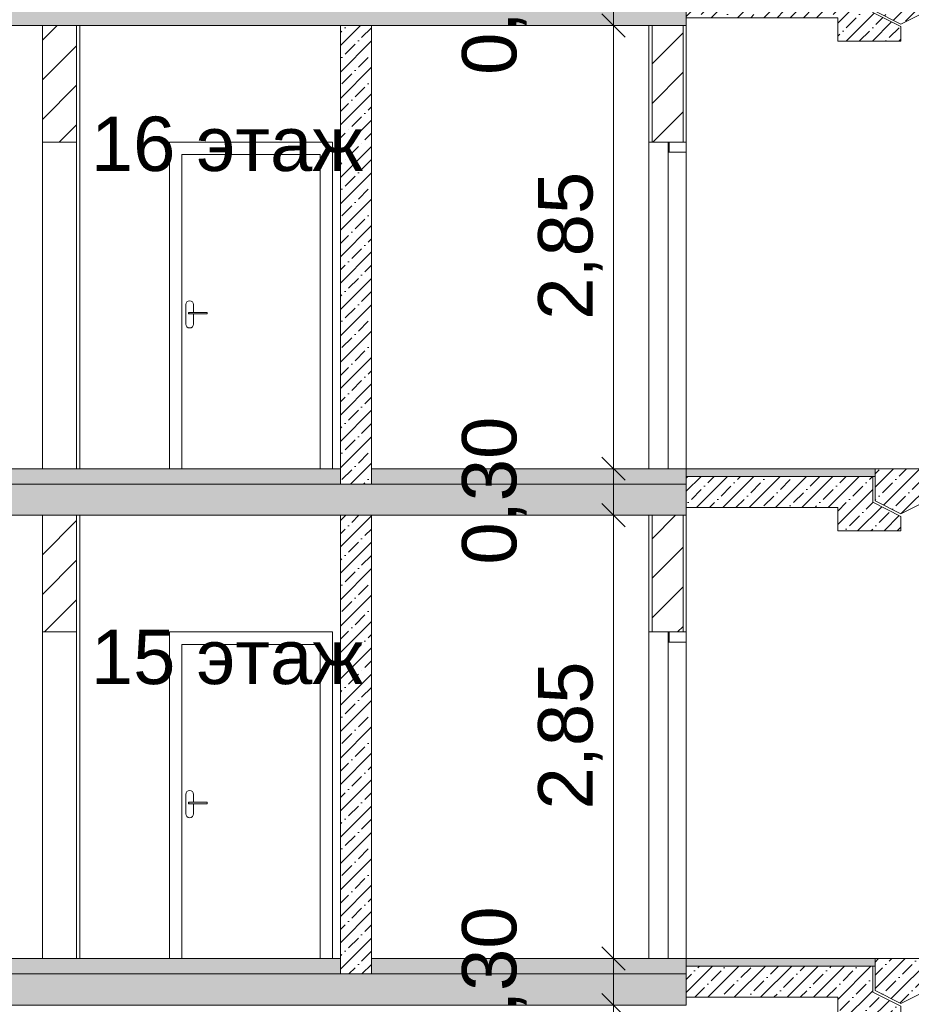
# Model space of a CAD drawing. Header units: millimetres. Extents: x -7244646 to -5701154, y 5723682 to 6071635.
# Tile 188 of 256: x -6395885 to -6390149, y 5787664 to 5793997. Entities that reach past the tile are written whole.
import ezdxf

# ---------------------------------------------------------------- set-up
doc = ezdxf.new("R2010")
doc.units = ezdxf.units.MM
doc.header["$MEASUREMENT"] = 0
doc.set_wipeout_variables(frame=1)
doc.linetypes.add('Wipeout_Contour', pattern=[1000, 0, -1000])
for name, color, linetype, lineweight in [('0_Ном._пера__1', 7, 'Continuous', 0), ('0_Ном._пера__120', 7, 'Continuous', 0), ('0_Ном._пера__141', 7, 'Continuous', 5), ('0_Ном._пера__18', 9, 'Continuous', 5), ('0_Ном._пера__21', 7, 'Continuous', 5), ('АР-вертикальная связь - Лестница.АР_Ном._пера__1', 7, 'Continuous', 0), ('АР-Чертеж-Размеры.АР_Ном._пера__1', 7, 'Continuous', 0), ('АР-Чертеж-Размеры.АР_Ном._пера__120', 7, 'Continuous', 0), ('АР-Чертеж-Размеры.АР_Ном._пера__141', 7, 'Continuous', 5)]:
    doc.layers.add(name, color=color, linetype=linetype, lineweight=lineweight)
doc.layers.add('АР-Чертеж-Размеры.АР', color=7, linetype='Continuous')
doc.styles.add('РЎР“Р•РќР•Р\xa0Р\x98Р\xa0_РЎРўР\x98Р›Р¬_2', font='arial.ttf')
doc.dimstyles.new('СГЕНЕРИР_СТИЛЬ__1', dxfattribs={"dimtxt": 500, "dimasz": 237.5, "dimexe": 0.18, "dimexo": 43263.067461, "dimgap": 0, "dimtad": 1, "dimlfac": 0.001, "dimzin": 0, "dimdsep": 46, "dimtxsty": 'РЎР“Р•РќР•Р\xa0Р\x98Р\xa0_РЎРўР\x98Р›Р¬_2', "dimblk": 'ARROWHEAD_6', "dimblk1": 'ARROWHEAD_6', "dimblk2": 'ARROWHEAD_6', "dimcen": 0.09, "dimclrd": 7, "dimclre": 7, "dimclrt": 7, "dimadec": 0, "dimazin": 0, "dimtfac": 1, "dimtdec": 4, "dimtmove": 2, "dimatfit": 3, "dimfxl": 1, "dimtolj": 1, "dimtzin": 0, "dimarcsym": 0})
doc.dimstyles.new('СГЕНЕРИР_СТИЛЬ__8', dxfattribs={"dimtxt": 350, "dimasz": 142.5, "dimexe": 0.18, "dimexo": 0.0625, "dimgap": 0, "dimtad": 1, "dimlfac": 0.001, "dimzin": 0, "dimdsep": 46, "dimtxsty": 'РЎР“Р•РќР•Р\xa0Р\x98Р\xa0_РЎРўР\x98Р›Р¬_2', "dimblk": 'ARROWHEAD_6', "dimblk1": 'ARROWHEAD_6', "dimblk2": 'ARROWHEAD_6', "dimcen": 0.09, "dimse1": 1, "dimse2": 1, "dimclrd": 7, "dimclre": 7, "dimclrt": 7, "dimadec": 0, "dimazin": 0, "dimtfac": 1, "dimtdec": 4, "dimtmove": 0, "dimatfit": 3, "dimfxl": 1, "dimtolj": 1, "dimtzin": 0, "dimarcsym": 0})
pattern_1 = [(45, (-7387333.12, 5739809.18), (-84.852814, 84.852814), []), (45, (-7387375.54, 5739851.61), (-84.852814, 84.852814), [90, -30, 0, -30])]
pattern_2 = [(45, (-7387333.12, 5739809.18), (-127.279217, 127.279217), [])]

# ---------------------------------------------------------------- blocks, each defined once
blk = doc.blocks.new('*D52', base_point=(-7387333.1, 5739809.2))
at = {"layer": 'АР-Чертеж-Размеры.АР_Ном._пера__1', "color": 7, "linetype": 'Continuous', "lineweight": 0, "transparency": 16777216}
for p, q in [((-6411439.3, 5858499.2), (-6411439.3, 5858686.7)), ((-6411314.3, 5858374.2), (-6411564.3, 5858624.2)), ((-6388218.7, 5858499.2), (-6411673.7, 5858499.2)), ((-6411439.3, 5738589.2), (-6411439.3, 5858499.2)), ((-6411564.3, 5738714.2), (-6411314.3, 5738464.2)), ((-6411204.9, 5738589.2), (-6411673.7, 5738589.2)), ((-6411439.3, 5738401.7), (-6411439.3, 5738589.2))]:
    blk.add_line(p, q, dxfattribs=at)
at = {"layer": 'АР-Чертеж-Размеры.АР_Ном._пера__1', "color": 7, "lineweight": 0, "transparency": 16777216, "insert": (-6411889.3, 5853972.3), "char_height": 500, "attachment_point": 7, "rotation": 90, "style": 'РЎР“Р•РќР•Р\xa0Р\x98Р\xa0_РЎРўР\x98Р›Р¬_2'}
blk.add_mtext('\\A1;{\\pql;\\fArial|b0|i0|c204|p0;\\W1.000000;119,91}', dxfattribs=at)
blk = doc.blocks.new('ARROWHEAD_6')
at = {"color": 0, "linetype": 'Continuous', "lineweight": 0}
for p, q in [((-0.5, -0.5), (0.5, 0.5)), ((0, 0), (-1, 0))]:
    blk.add_line(p, q, dxfattribs=at)
blk = doc.blocks.new('*D633', base_point=(-7387333.1, 5739809.2))
at = {"layer": 'АР-Чертеж-Размеры.АР_Ном._пера__1', "color": 7, "linetype": 'Continuous', "lineweight": 0, "transparency": 16777216}
for p, q in [((-6391924, 5787659.2), (-6392205.2, 5787659.2)), ((-6392064.6, 5784809.2), (-6392064.6, 5787659.2)), ((-6391924, 5784809.2), (-6392205.2, 5784809.2))]:
    blk.add_line(p, q, dxfattribs=at)
at = {"layer": 'АР-Чертеж-Размеры.АР_Ном._пера__141', "color": 7, "linetype": 'Continuous', "lineweight": 5, "transparency": 16777216}
for p, q in [((-6392139.6, 5787734.2), (-6391989.6, 5787584.2)), ((-6392139.6, 5784884.2), (-6391989.6, 5784734.2))]:
    blk.add_line(p, q, dxfattribs=at)
at = {"layer": 'АР-Чертеж-Размеры.АР_Ном._пера__120', "color": 7, "lineweight": 0, "transparency": 16777216, "char_height": 350, "attachment_point": 7, "rotation": 90, "style": 'РЎР“Р•РќР•Р\xa0Р\x98Р\xa0_РЎРўР\x98Р›Р¬_2'}
for s, insert in [('\\A1;{\\pql;\\fArial|b0|i0|c204|p0;\\W1.000000;0,30}', (-6392624.6, 5787342.1)), ('\\A1;{\\pql;\\fArial|b0|i0|c204|p0;\\W1.000000;2,85}', (-6392134.6, 5785767.1))]:
    blk.add_mtext(s, dxfattribs=dict(at, insert=insert))
blk = doc.blocks.new('*D634', base_point=(-7387333.1, 5739809.2))
at = {"layer": 'АР-Чертеж-Размеры.АР_Ном._пера__1', "color": 7, "linetype": 'Continuous', "lineweight": 0, "transparency": 16777216}
for p, q in [((-6391924, 5787959.2), (-6392205.2, 5787959.2)), ((-6392064.6, 5787659.2), (-6392064.6, 5787959.2)), ((-6391924, 5787659.2), (-6392205.2, 5787659.2))]:
    blk.add_line(p, q, dxfattribs=at)
at = {"layer": 'АР-Чертеж-Размеры.АР_Ном._пера__141', "color": 7, "linetype": 'Continuous', "lineweight": 5, "transparency": 16777216}
for p, q in [((-6392139.6, 5788034.2), (-6391989.6, 5787884.2)), ((-6392139.6, 5787734.2), (-6391989.6, 5787584.2))]:
    blk.add_line(p, q, dxfattribs=at)
blk = doc.blocks.new('*D635', base_point=(-7387333.1, 5739809.2))
at = {"layer": 'АР-Чертеж-Размеры.АР_Ном._пера__1', "color": 7, "linetype": 'Continuous', "lineweight": 0, "transparency": 16777216}
for p, q in [((-6391924, 5790809.2), (-6392205.2, 5790809.2)), ((-6392064.6, 5787959.2), (-6392064.6, 5790809.2)), ((-6391924, 5787959.2), (-6392205.2, 5787959.2))]:
    blk.add_line(p, q, dxfattribs=at)
at = {"layer": 'АР-Чертеж-Размеры.АР_Ном._пера__141', "color": 7, "linetype": 'Continuous', "lineweight": 5, "transparency": 16777216}
for p, q in [((-6392139.6, 5790884.2), (-6391989.6, 5790734.2)), ((-6392139.6, 5788034.2), (-6391989.6, 5787884.2))]:
    blk.add_line(p, q, dxfattribs=at)
at = {"layer": 'АР-Чертеж-Размеры.АР_Ном._пера__120', "color": 7, "lineweight": 0, "transparency": 16777216, "char_height": 350, "attachment_point": 7, "rotation": 90, "style": 'РЎР“Р•РќР•Р\xa0Р\x98Р\xa0_РЎРўР\x98Р›Р¬_2'}
for s, insert in [('\\A1;{\\pql;\\fArial|b0|i0|c204|p0;\\W1.000000;0,30}', (-6392624.6, 5790492.1)), ('\\A1;{\\pql;\\fArial|b0|i0|c204|p0;\\W1.000000;2,85}', (-6392134.6, 5788917.1))]:
    blk.add_mtext(s, dxfattribs=dict(at, insert=insert))
blk = doc.blocks.new('*D636', base_point=(-7387333.1, 5739809.2))
at = {"layer": 'АР-Чертеж-Размеры.АР_Ном._пера__1', "color": 7, "linetype": 'Continuous', "lineweight": 0, "transparency": 16777216}
for p, q in [((-6391924, 5791109.2), (-6392205.2, 5791109.2)), ((-6392064.6, 5790809.2), (-6392064.6, 5791109.2)), ((-6391924, 5790809.2), (-6392205.2, 5790809.2))]:
    blk.add_line(p, q, dxfattribs=at)
at = {"layer": 'АР-Чертеж-Размеры.АР_Ном._пера__141', "color": 7, "linetype": 'Continuous', "lineweight": 5, "transparency": 16777216}
for p, q in [((-6392139.6, 5791184.2), (-6391989.6, 5791034.2)), ((-6392139.6, 5790884.2), (-6391989.6, 5790734.2))]:
    blk.add_line(p, q, dxfattribs=at)
blk = doc.blocks.new('*D637', base_point=(-7387333.1, 5739809.2))
at = {"layer": 'АР-Чертеж-Размеры.АР_Ном._пера__1', "color": 7, "linetype": 'Continuous', "lineweight": 0, "transparency": 16777216}
for p, q in [((-6391924, 5793959.2), (-6392205.2, 5793959.2)), ((-6392064.6, 5791109.2), (-6392064.6, 5793959.2)), ((-6391924, 5791109.2), (-6392205.2, 5791109.2))]:
    blk.add_line(p, q, dxfattribs=at)
at = {"layer": 'АР-Чертеж-Размеры.АР_Ном._пера__141', "color": 7, "linetype": 'Continuous', "lineweight": 5, "transparency": 16777216}
for p, q in [((-6392139.6, 5794034.2), (-6391989.6, 5793884.2)), ((-6392139.6, 5791184.2), (-6391989.6, 5791034.2))]:
    blk.add_line(p, q, dxfattribs=at)
at = {"layer": 'АР-Чертеж-Размеры.АР_Ном._пера__120', "color": 7, "lineweight": 0, "transparency": 16777216, "char_height": 350, "attachment_point": 7, "rotation": 90, "style": 'РЎР“Р•РќР•Р\xa0Р\x98Р\xa0_РЎРўР\x98Р›Р¬_2'}
for s, insert in [('\\A1;{\\pql;\\fArial|b0|i0|c204|p0;\\W1.000000;0,30}', (-6392624.6, 5793642.1)), ('\\A1;{\\pql;\\fArial|b0|i0|c204|p0;\\W1.000000;2,85}', (-6392134.6, 5792067.1))]:
    blk.add_mtext(s, dxfattribs=dict(at, insert=insert))
blk = doc.blocks.new('*D638', base_point=(-7387333.1, 5739809.2))
at = {"layer": 'АР-Чертеж-Размеры.АР_Ном._пера__1', "color": 7, "linetype": 'Continuous', "lineweight": 0, "transparency": 16777216}
for p, q in [((-6391924, 5794259.2), (-6392205.2, 5794259.2)), ((-6392064.6, 5793959.2), (-6392064.6, 5794259.2)), ((-6391924, 5793959.2), (-6392205.2, 5793959.2))]:
    blk.add_line(p, q, dxfattribs=at)
at = {"layer": 'АР-Чертеж-Размеры.АР_Ном._пера__141', "color": 7, "linetype": 'Continuous', "lineweight": 5, "transparency": 16777216}
for p, q in [((-6392139.6, 5794334.2), (-6391989.6, 5794184.2)), ((-6392139.6, 5794034.2), (-6391989.6, 5793884.2))]:
    blk.add_line(p, q, dxfattribs=at)

msp = doc.modelspace()

# ---------------------------------------------------------------- hatches: boundary and pattern name
at = {"layer": '0_Ном._пера__1', "linetype": 'Continuous', "lineweight": 0}
h = msp.add_hatch(dxfattribs=at)
h.set_pattern_fill('ЖЕЛЕЗОБЕТОН__PROJECT__0003', style=0, pattern_type=2)
h.set_pattern_definition(pattern_1)
h.paths.add_polyline_path([(-6391597.134, 5793959.18), (-6391597.134, 5794159.18), (-6401810.577, 5794159.18), (-6401810.577, 5793959.18)])
h = msp.add_hatch(dxfattribs=at)
h.set_pattern_fill('БЛОКИ_БЕТОННЫЕ_ЭФФЕКТИВН_7A', style=0, pattern_type=2)
h.set_pattern_definition(pattern_2)
h.paths.add_polyline_path([(-6395739.217, 5793959.18), (-6395739.217, 5793209.18), (-6395519.213, 5793209.18), (-6395519.213, 5793959.18)])
h = msp.add_hatch(dxfattribs=at)
h.set_pattern_fill('ЖЕЛЕЗОБЕТОН__PROJECT__0003', style=0, pattern_type=2)
h.set_pattern_definition(pattern_1)
h.paths.add_polyline_path([(-6393621.764, 5793959.18), (-6393821.764, 5793959.18), (-6393821.764, 5791009.18), (-6393621.764, 5791009.18)])
h = msp.add_hatch(dxfattribs=at)
h.set_pattern_fill('БЛОКИ_БЕТОННЫЕ_ЭФФЕКТИВН_7A', style=0, pattern_type=2)
h.set_pattern_definition(pattern_2)
h.paths.add_polyline_path([(-6391817.134, 5793209.18), (-6391617.134, 5793209.18), (-6391617.134, 5793959.18), (-6391817.134, 5793959.18)])
at = {"layer": '0_Ном._пера__1', "linetype": 'Continuous', "lineweight": 0, "true_color": 0x000000}
for points in [[(-6393821.764, 5791109.18), (-6396938.666, 5791109.18), (-6396938.666, 5791009.18), (-6393821.764, 5791009.18)], [(-6391597.134, 5791009.18), (-6391597.134, 5791109.18), (-6393621.764, 5791109.18), (-6393621.764, 5791009.18)], [(-6393821.764, 5787959.18), (-6396938.666, 5787959.18), (-6396938.666, 5787859.18), (-6393821.764, 5787859.18)], [(-6391597.134, 5787859.18), (-6391597.134, 5787959.18), (-6393621.764, 5787959.18), (-6393621.764, 5787859.18)]]:
    msp.add_hatch(color=18, dxfattribs=at).paths.add_polyline_path(points)
at = {"layer": '0_Ном._пера__1', "linetype": 'Continuous', "lineweight": 0}
h = msp.add_hatch(dxfattribs=at)
h.set_pattern_fill('ЖЕЛЕЗОБЕТОН__PROJECT__0003', style=0, pattern_type=2)
h.set_pattern_definition(pattern_1)
h.paths.add_polyline_path([(-6391597.134, 5790809.18), (-6391597.134, 5791009.18), (-6401810.577, 5791009.18), (-6401810.577, 5790809.18)])
h = msp.add_hatch(dxfattribs=at)
h.set_pattern_fill('БЛОКИ_БЕТОННЫЕ_ЭФФЕКТИВН_7A', style=0, pattern_type=2)
h.set_pattern_definition(pattern_2)
h.paths.add_polyline_path([(-6395739.217, 5790809.18), (-6395739.217, 5790059.18), (-6395519.213, 5790059.18), (-6395519.213, 5790809.18)])
h = msp.add_hatch(dxfattribs=at)
h.set_pattern_fill('ЖЕЛЕЗОБЕТОН__PROJECT__0003', style=0, pattern_type=2)
h.set_pattern_definition(pattern_1)
h.paths.add_polyline_path([(-6393621.764, 5790809.18), (-6393821.764, 5790809.18), (-6393821.764, 5787859.18), (-6393621.764, 5787859.18)])
h = msp.add_hatch(dxfattribs=at)
h.set_pattern_fill('БЛОКИ_БЕТОННЫЕ_ЭФФЕКТИВН_7A', style=0, pattern_type=2)
h.set_pattern_definition(pattern_2)
h.paths.add_polyline_path([(-6391817.134, 5790059.18), (-6391617.134, 5790059.18), (-6391617.134, 5790809.18), (-6391817.134, 5790809.18)])
h = msp.add_hatch(dxfattribs=at)
h.set_pattern_fill('ЖЕЛЕЗОБЕТОН__PROJECT__0003', style=0, pattern_type=2)
h.set_pattern_definition(pattern_1)
h.paths.add_polyline_path([(-6391597.134, 5787659.18), (-6391597.134, 5787859.18), (-6401810.577, 5787859.18), (-6401810.577, 5787659.18)])
at = {"layer": '0_Ном._пера__18', "linetype": 'Continuous', "lineweight": 5}
for points in [[(-6391597.134, 5791109.18), (-6391597.134, 5791059.18), (-6390382.137, 5791059.18), (-6390382.137, 5791109.18)], [(-6391597.134, 5787959.18), (-6391597.134, 5787909.18), (-6390382.137, 5787909.18), (-6390382.137, 5787959.18)]]:
    msp.add_hatch(color=9, dxfattribs=at).paths.add_polyline_path(points)
at = {"layer": 'АР-вертикальная связь - Лестница.АР_Ном._пера__1', "linetype": 'Continuous', "lineweight": 0}
h = msp.add_hatch(dxfattribs=at)
h.set_pattern_fill('ЖЕЛЕЗОБЕТОН__PROJECT__0003', style=0, pattern_type=2)
h.set_pattern_definition(pattern_1)
h.paths.add_polyline_path([(-6390382.137, 5794259.18), (-6390382.137, 5794052.343), (-6390215.366, 5793968.958), (-6390088.539, 5794032.372), (-6386782.137, 5795685.573), (-6386782.137, 5795909.18), (-6386807.137, 5795909.18), (-6387082.137, 5795909.18), (-6387082.137, 5795759.18), (-6387382.137, 5795759.18), (-6387382.137, 5795609.18), (-6387682.137, 5795609.18), (-6387682.137, 5795459.18), (-6387982.137, 5795459.18), (-6387982.137, 5795309.18), (-6388282.137, 5795309.18), (-6388282.137, 5795159.18), (-6388582.137, 5795159.18), (-6388582.137, 5795009.18), (-6388882.137, 5795009.18), (-6388882.858, 5794859.18), (-6389182.137, 5794859.18), (-6389182.137, 5794709.18), (-6389482.137, 5794709.18), (-6389482.137, 5794559.18), (-6389782.137, 5794559.18), (-6389782.137, 5794409.18), (-6390082.137, 5794409.18), (-6390082.137, 5794259.18)])
h = msp.add_hatch(dxfattribs=at)
h.set_pattern_fill('ЖЕЛЕЗОБЕТОН__PROJECT__0003', style=0, pattern_type=2)
h.set_pattern_definition(pattern_1)
h.paths.add_polyline_path([(-6390215.366, 5793952.188), (-6390397.137, 5794043.073), (-6390397.137, 5794209.18), (-6391597.134, 5794209.18), (-6391597.134, 5794009.18), (-6390622.137, 5794009.18), (-6390622.137, 5793859.18), (-6390215.366, 5793859.18)])
h = msp.add_hatch(dxfattribs=at)
h.set_pattern_fill('ЖЕЛЕЗОБЕТОН__PROJECT__0003', style=0, pattern_type=2)
h.set_pattern_definition(pattern_1)
h.paths.add_polyline_path([(-6390382.137, 5791109.18), (-6390382.137, 5790902.343), (-6390215.366, 5790818.958), (-6390088.539, 5790882.372), (-6386782.137, 5792535.573), (-6386782.137, 5792759.18), (-6386807.137, 5792759.18), (-6387082.137, 5792759.18), (-6387082.137, 5792609.18), (-6387382.137, 5792609.18), (-6387382.137, 5792459.18), (-6387682.137, 5792459.18), (-6387682.137, 5792309.18), (-6387982.137, 5792309.18), (-6387982.137, 5792159.18), (-6388282.137, 5792159.18), (-6388282.137, 5792009.18), (-6388582.137, 5792009.18), (-6388582.137, 5791859.18), (-6388882.137, 5791859.18), (-6388882.858, 5791709.18), (-6389182.137, 5791709.18), (-6389182.137, 5791559.18), (-6389482.137, 5791559.18), (-6389482.137, 5791409.18), (-6389782.137, 5791409.18), (-6389782.137, 5791259.18), (-6390082.137, 5791259.18), (-6390082.137, 5791109.18)])
h = msp.add_hatch(dxfattribs=at)
h.set_pattern_fill('ЖЕЛЕЗОБЕТОН__PROJECT__0003', style=0, pattern_type=2)
h.set_pattern_definition(pattern_1)
h.paths.add_polyline_path([(-6390215.366, 5790802.188), (-6390397.137, 5790893.073), (-6390397.137, 5791059.18), (-6391597.134, 5791059.18), (-6391597.134, 5790859.18), (-6390622.137, 5790859.18), (-6390622.137, 5790709.18), (-6390215.366, 5790709.18)])
h = msp.add_hatch(dxfattribs=at)
h.set_pattern_fill('ЖЕЛЕЗОБЕТОН__PROJECT__0003', style=0, pattern_type=2)
h.set_pattern_definition(pattern_1)
h.paths.add_polyline_path([(-6390382.137, 5787959.18), (-6390382.137, 5787752.343), (-6390215.366, 5787668.958), (-6390088.539, 5787732.372), (-6386782.137, 5789385.573), (-6386782.137, 5789609.18), (-6386807.137, 5789609.18), (-6387082.137, 5789609.18), (-6387082.137, 5789459.18), (-6387382.137, 5789459.18), (-6387382.137, 5789309.18), (-6387682.137, 5789309.18), (-6387682.137, 5789159.18), (-6387982.137, 5789159.18), (-6387982.137, 5789009.18), (-6388282.137, 5789009.18), (-6388282.137, 5788859.18), (-6388582.137, 5788859.18), (-6388582.137, 5788709.18), (-6388882.137, 5788709.18), (-6388882.858, 5788559.18), (-6389182.137, 5788559.18), (-6389182.137, 5788409.18), (-6389482.137, 5788409.18), (-6389482.137, 5788259.18), (-6389782.137, 5788259.18), (-6389782.137, 5788109.18), (-6390082.137, 5788109.18), (-6390082.137, 5787959.18)])
h = msp.add_hatch(dxfattribs=at)
h.set_pattern_fill('ЖЕЛЕЗОБЕТОН__PROJECT__0003', style=0, pattern_type=2)
h.set_pattern_definition(pattern_1)
h.paths.add_polyline_path([(-6390215.366, 5787652.188), (-6390397.137, 5787743.073), (-6390397.137, 5787909.18), (-6391597.134, 5787909.18), (-6391597.134, 5787709.18), (-6390622.137, 5787709.18), (-6390622.137, 5787559.18), (-6390215.366, 5787559.18)])

# ---------------------------------------------------------------- linework, layer by layer
at = {"layer": '0_Ном._пера__1', "color": 7, "linetype": 'Continuous', "lineweight": 0}
for p, q in [((-6395739.217, 5793959.18), (-6395739.218, 5791109.18)), ((-6395519.213, 5793959.18), (-6395519.213, 5791109.18)), ((-6395499.213, 5793959.18), (-6395499.213, 5791109.18)), ((-6391837.134, 5793959.18), (-6391837.134, 5793209.18)), ((-6391597.134, 5793959.18), (-6391597.134, 5793209.18)), ((-6394921.767, 5793209.18), (-6393871.767, 5793209.18)), ((-6394921.767, 5791109.18), (-6394921.767, 5793209.18)), ((-6393871.767, 5793209.18), (-6393871.767, 5791109.18)), ((-6391837.134, 5791109.18), (-6391837.134, 5793209.18)), ((-6391817.134, 5793209.18), (-6391837.134, 5793209.18)), ((-6391707.134, 5793209.18), (-6391817.134, 5793209.18)), ((-6391707.134, 5793209.18), (-6391707.134, 5793144.18)), ((-6394841.767, 5793129.18), (-6393951.767, 5793129.18)), ((-6393951.767, 5793129.18), (-6393951.767, 5791109.18)), ((-6391597.134, 5791109.18), (-6393621.764, 5791109.18)), ((-6395739.217, 5790809.18), (-6395739.218, 5787959.18)), ((-6395519.213, 5790809.18), (-6395519.213, 5787959.18)), ((-6395499.213, 5790809.18), (-6395499.213, 5787959.18)), ((-6391837.134, 5790809.18), (-6391837.134, 5790059.18)), ((-6391597.134, 5790809.18), (-6391597.134, 5790059.18)), ((-6394921.767, 5790059.18), (-6393871.767, 5790059.18)), ((-6394921.767, 5787959.18), (-6394921.767, 5790059.18)), ((-6393871.767, 5790059.18), (-6393871.767, 5787959.18)), ((-6391837.134, 5787959.18), (-6391837.134, 5790059.18)), ((-6391817.134, 5790059.18), (-6391837.134, 5790059.18)), ((-6391707.134, 5790059.18), (-6391817.134, 5790059.18)), ((-6391707.134, 5790059.18), (-6391707.134, 5789994.18)), ((-6394841.767, 5789979.18), (-6393951.767, 5789979.18)), ((-6393951.767, 5789979.18), (-6393951.767, 5787959.18)), ((-6391597.134, 5787959.18), (-6393621.764, 5787959.18))]:
    msp.add_line(p, q, dxfattribs=at)
at = {"layer": '0_Ном._пера__1', "color": 7, "linetype": 'Continuous', "lineweight": 0, "flags": 128}
for points in [[(-6395519.213, 5793959.18), (-6395519.213, 5793209.18)], [(-6391712.134, 5793144.18), (-6391712.134, 5793209.18), (-6391712.134, 5791109.18)], [(-6391597.134, 5793209.18), (-6391617.134, 5793209.18), (-6391707.134, 5793209.18)], [(-6391597.134, 5793209.18), (-6391597.134, 5793144.18), (-6391597.134, 5793209.18), (-6391597.134, 5791109.18)], [(-6391597.134, 5793144.18), (-6391707.134, 5793144.18), (-6391712.134, 5793144.18)], [(-6395519.213, 5790809.18), (-6395519.213, 5790059.18)], [(-6391712.134, 5789994.18), (-6391712.134, 5790059.18), (-6391712.134, 5787959.18)], [(-6391597.134, 5790059.18), (-6391617.134, 5790059.18), (-6391707.134, 5790059.18)], [(-6391597.134, 5790059.18), (-6391597.134, 5789994.18), (-6391597.134, 5790059.18), (-6391597.134, 5787959.18)], [(-6391597.134, 5789994.18), (-6391707.134, 5789994.18), (-6391712.134, 5789994.18)]]:
    msp.add_lwpolyline(points, dxfattribs=at)
for points in [[(-6391597.134, 5791109.18), (-6391597.134, 5791059.18), (-6390382.137, 5791059.18), (-6390382.137, 5791109.18)], [(-6391597.134, 5787959.18), (-6391597.134, 5787909.18), (-6390382.137, 5787909.18), (-6390382.137, 5787959.18)]]:
    msp.add_lwpolyline(points, close=True, dxfattribs=at)
at = {"layer": '0_Ном._пера__120', "color": 7, "linetype": 'Continuous', "lineweight": 0}
for points in [[(-6386782.137, 5795685.573), (-6390215.366, 5793968.958), (-6390382.137, 5794052.343)], [(-6386782.137, 5792535.573), (-6390215.366, 5790818.958), (-6390382.137, 5790902.343), (-6390382.137, 5791109.18), (-6390082.137, 5791109.18)], [(-6386782.137, 5789385.573), (-6390215.366, 5787668.958), (-6390382.137, 5787752.343), (-6390382.137, 5787959.18), (-6390082.137, 5787959.18)]]:
    msp.add_lwpolyline(points, dxfattribs=at)
for points in [[(-6391597.134, 5794209.18), (-6390397.137, 5794209.18), (-6390397.137, 5794043.073), (-6390215.366, 5793952.188), (-6390215.366, 5793859.18), (-6390622.137, 5793859.18), (-6390622.137, 5794009.18), (-6391597.134, 5794009.18)], [(-6391597.134, 5791109.18), (-6390382.137, 5791109.18), (-6390382.137, 5791059.18), (-6391597.134, 5791059.18)], [(-6391597.134, 5791059.18), (-6390397.137, 5791059.18), (-6390397.137, 5790893.073), (-6390215.366, 5790802.188), (-6390215.366, 5790709.18), (-6390622.137, 5790709.18), (-6390622.137, 5790859.18), (-6391597.134, 5790859.18)], [(-6391597.134, 5787959.18), (-6390382.137, 5787959.18), (-6390382.137, 5787909.18), (-6391597.134, 5787909.18)], [(-6391597.134, 5787909.18), (-6390397.137, 5787909.18), (-6390397.137, 5787743.073), (-6390215.366, 5787652.188), (-6390215.366, 5787559.18), (-6390622.137, 5787559.18), (-6390622.137, 5787709.18), (-6391597.134, 5787709.18)]]:
    msp.add_lwpolyline(points, close=True, dxfattribs=at)
at = {"layer": '0_Ном._пера__120', "color": 7, "linetype": 'Continuous', "lineweight": 0, "flags": 128}
for points in [[(-6393821.764, 5791109.18), (-6396938.666, 5791109.18), (-6396938.666, 5791009.18), (-6393821.764, 5791009.18)], [(-6391597.134, 5791009.18), (-6391597.134, 5791109.18), (-6393621.764, 5791109.18), (-6393621.764, 5791009.18)], [(-6393821.764, 5787959.18), (-6396938.666, 5787959.18), (-6396938.666, 5787859.18), (-6393821.764, 5787859.18)], [(-6391597.134, 5787859.18), (-6391597.134, 5787959.18), (-6393621.764, 5787959.18), (-6393621.764, 5787859.18)]]:
    msp.add_lwpolyline(points, close=True, dxfattribs=at)
at = {"layer": '0_Ном._пера__141', "color": 7, "linetype": 'Continuous', "lineweight": 5, "flags": 128}
for points in [[(-6395739.217, 5793959.18), (-6395739.217, 5793209.18), (-6395519.213, 5793209.18), (-6395519.213, 5793959.18)], [(-6391817.134, 5793209.18), (-6391617.134, 5793209.18), (-6391617.134, 5793959.18), (-6391817.134, 5793959.18)], [(-6395739.217, 5790809.18), (-6395739.217, 5790059.18), (-6395519.213, 5790059.18), (-6395519.213, 5790809.18)], [(-6391817.134, 5790059.18), (-6391617.134, 5790059.18), (-6391617.134, 5790809.18), (-6391817.134, 5790809.18)]]:
    msp.add_lwpolyline(points, close=True, dxfattribs=at)
at = {"layer": '0_Ном._пера__21', "color": 7, "linetype": 'Continuous', "lineweight": 5}
for p, q in [((-6393821.764, 5793959.18), (-6393821.764, 5791024.18)), ((-6393621.764, 5793959.18), (-6393621.764, 5791024.18)), ((-6393821.764, 5790809.18), (-6393821.764, 5787874.18)), ((-6393621.764, 5790809.18), (-6393621.764, 5787874.18))]:
    msp.add_line(p, q, dxfattribs=at)
at = {"layer": '0_Ном._пера__21', "color": 7, "linetype": 'Continuous', "lineweight": 5, "flags": 128}
for points in [[(-6391597.134, 5793959.18), (-6391597.134, 5794159.18), (-6401810.577, 5794159.18), (-6401810.577, 5793959.18)], [(-6393621.764, 5793959.18), (-6393821.764, 5793959.18), (-6393821.764, 5791009.18), (-6393621.764, 5791009.18)], [(-6391597.134, 5790809.18), (-6391597.134, 5791009.18), (-6401810.577, 5791009.18), (-6401810.577, 5790809.18)], [(-6393621.764, 5790809.18), (-6393821.764, 5790809.18), (-6393821.764, 5787859.18), (-6393621.764, 5787859.18)], [(-6391597.134, 5787659.18), (-6391597.134, 5787859.18), (-6401810.577, 5787859.18), (-6401810.577, 5787659.18)]]:
    msp.add_lwpolyline(points, close=True, dxfattribs=at)

# ---------------------------------------------------------------- texts
at = {"layer": '0_Ном._пера__1', "color": 7, "linetype": 'Continuous', "lineweight": 0, "char_height": 350, "attachment_point": 5, "style": 'РЎР“Р•РќР•Р\xa0Р\x98Р\xa0_РЎРўР\x98Р›Р¬_2'}
for s, insert in [('\\A1;{\\pqc;\\fArial|b0|i0|c204|p0;\\W1.000000;16\\fArial|b0|i0|c204|p0;\\W1.000000; этаж}', (-6394551.503, 5793196.171)), ('\\A1;{\\pqc;\\fArial|b0|i0|c204|p0;\\W1.000000;15\\fArial|b0|i0|c204|p0;\\W1.000000; этаж}', (-6394551.503, 5789896.171))]:
    msp.add_mtext(s, dxfattribs=dict(at, insert=insert))

# ---------------------------------------------------------------- dimensions: what is measured, and where the dimension line sits
at = {"layer": 'АР-Чертеж-Размеры.АР', "color": 7, "linetype": 'Continuous', "lineweight": 0}
for base, p1, p2, dimstyle, picture, middle in [((-6411439.299, 5858499.18), (-6410669.971, 5738589.18), (-6383892.346, 5858499.18), 'СГЕНЕРИР_СТИЛЬ__1', '*D52', (-6412139.299, 5855000.125)), ((-6392064.581, 5793959.18), (-6392232.634, 5791109.18), (-6392369.119, 5793959.18), 'СГЕНЕРИР_СТИЛЬ__8', '*D637', (-6392309.581, 5792520.173)), ((-6392064.581, 5794259.18), (-6392369.119, 5793959.18), (-6392339.4, 5794259.18), 'СГЕНЕРИР_СТИЛЬ__8', '*D638', (-6392799.581, 5794095.173)), ((-6392064.581, 5790809.18), (-6392197.144, 5787959.18), (-6392254.923, 5790809.18), 'СГЕНЕРИР_СТИЛЬ__8', '*D635', (-6392309.581, 5789370.173)), ((-6392064.581, 5791109.18), (-6392254.923, 5790809.18), (-6392232.634, 5791109.18), 'СГЕНЕРИР_СТИЛЬ__8', '*D636', (-6392799.581, 5790945.173)), ((-6392064.581, 5787659.18), (-6392264.324, 5784809.18), (-6392339.795, 5787659.18), 'СГЕНЕРИР_СТИЛЬ__8', '*D633', (-6392309.581, 5786220.173)), ((-6392064.581, 5787959.18), (-6392339.795, 5787659.18), (-6392197.144, 5787959.18), 'СГЕНЕРИР_СТИЛЬ__8', '*D634', (-6392799.581, 5787795.173))]:
    dim = msp.add_linear_dim(base=base, p1=p1, p2=p2, angle=90, dimstyle=dimstyle, dxfattribs=at)
    dim.commit()
    dim.dimension.update_dxf_attribs({"geometry": picture, "text_midpoint": middle, "dimtype": 160, "text_rotation": 90})

# ---------------------------------------------------------------- next in the draw order: wipeouts: each hides what was drawn before it
at = {"color": 254, "linetype": 'Wipeout_Contour', "lineweight": 0, "ltscale": 207071189.7592457}
msp.add_wipeout([(-6394816.767, 5792039.18), (-6394814.864, 5792029.613), (-6394809.445, 5792021.502), (-6394801.334, 5792016.083), (-6394791.767, 5792014.18), (-6394782.2, 5792016.083), (-6394774.09, 5792021.502), (-6394768.67, 5792029.613), (-6394766.767, 5792039.18), (-6394766.767, 5792104.18), (-6394786.267, 5792104.18), (-6394799.267, 5792104.18), (-6394799.267, 5792114.18), (-6394786.267, 5792114.18), (-6394766.767, 5792114.18), (-6394766.767, 5792164.18), (-6394768.67, 5792173.747), (-6394774.09, 5792181.857), (-6394782.2, 5792187.277), (-6394791.767, 5792189.18), (-6394801.334, 5792187.277), (-6394809.445, 5792181.857), (-6394814.864, 5792173.747), (-6394816.767, 5792164.18)], dxfattribs=at)
at = {"color": 254, "linetype": 'Wipeout_Contour', "lineweight": 0, "ltscale": 207020445.750071}
msp.add_wipeout([(-6394816.767, 5788889.18), (-6394814.864, 5788879.613), (-6394809.445, 5788871.502), (-6394801.334, 5788866.083), (-6394791.767, 5788864.18), (-6394782.2, 5788866.083), (-6394774.09, 5788871.502), (-6394768.67, 5788879.613), (-6394766.767, 5788889.18), (-6394766.767, 5788954.18), (-6394786.267, 5788954.18), (-6394799.267, 5788954.18), (-6394799.267, 5788964.18), (-6394786.267, 5788964.18), (-6394766.767, 5788964.18), (-6394766.767, 5789014.18), (-6394768.67, 5789023.747), (-6394774.09, 5789031.857), (-6394782.2, 5789037.277), (-6394791.767, 5789039.18), (-6394801.334, 5789037.277), (-6394809.445, 5789031.857), (-6394814.864, 5789023.747), (-6394816.767, 5789014.18)], dxfattribs=at)

# ---------------------------------------------------------------- next in the draw order: linework, layer by layer
at = {"layer": '0_Ном._пера__1', "color": 7, "linetype": 'Continuous', "lineweight": 0}
for p, q in [((-6394841.767, 5791109.18), (-6394841.767, 5793129.18)), ((-6394814.864, 5792173.747), (-6394816.767, 5792164.18)), ((-6394809.445, 5792181.857), (-6394814.864, 5792173.747)), ((-6394801.334, 5792187.277), (-6394809.445, 5792181.857)), ((-6394791.767, 5792189.18), (-6394801.334, 5792187.277)), ((-6394782.2, 5792187.277), (-6394791.767, 5792189.18)), ((-6394774.09, 5792181.857), (-6394782.2, 5792187.277)), ((-6394768.67, 5792173.747), (-6394774.09, 5792181.857)), ((-6394766.767, 5792164.18), (-6394768.67, 5792173.747)), ((-6394816.767, 5792039.18), (-6394814.864, 5792029.613)), ((-6394814.864, 5792029.613), (-6394809.445, 5792021.502)), ((-6394809.445, 5792021.502), (-6394801.334, 5792016.083)), ((-6394801.334, 5792016.083), (-6394791.767, 5792014.18)), ((-6394791.767, 5792014.18), (-6394782.2, 5792016.083)), ((-6394782.2, 5792016.083), (-6394774.09, 5792021.502)), ((-6394774.09, 5792021.502), (-6394768.67, 5792029.613)), ((-6394768.67, 5792029.613), (-6394766.767, 5792039.18)), ((-6394841.767, 5787959.18), (-6394841.767, 5789979.18)), ((-6394801.334, 5789037.277), (-6394809.445, 5789031.857)), ((-6394791.767, 5789039.18), (-6394801.334, 5789037.277)), ((-6394782.2, 5789037.277), (-6394791.767, 5789039.18)), ((-6394774.09, 5789031.857), (-6394782.2, 5789037.277)), ((-6394814.864, 5789023.747), (-6394816.767, 5789014.18)), ((-6394809.445, 5789031.857), (-6394814.864, 5789023.747)), ((-6394768.67, 5789023.747), (-6394774.09, 5789031.857)), ((-6394766.767, 5789014.18), (-6394768.67, 5789023.747)), ((-6394816.767, 5788889.18), (-6394814.864, 5788879.613)), ((-6394814.864, 5788879.613), (-6394809.445, 5788871.502)), ((-6394809.445, 5788871.502), (-6394801.334, 5788866.083)), ((-6394801.334, 5788866.083), (-6394791.767, 5788864.18)), ((-6394791.767, 5788864.18), (-6394782.2, 5788866.083)), ((-6394782.2, 5788866.083), (-6394774.09, 5788871.502)), ((-6394774.09, 5788871.502), (-6394768.67, 5788879.613)), ((-6394768.67, 5788879.613), (-6394766.767, 5788889.18))]:
    msp.add_line(p, q, dxfattribs=at)

# ---------------------------------------------------------------- next in the draw order: wipeouts: each hides what was drawn before it
at = {"color": 254, "linetype": 'Wipeout_Contour', "lineweight": 0, "ltscale": 34511710.68787947}
msp.add_wipeout([(-6394679.267, 5792114.18), (-6394786.267, 5792114.18), (-6394786.267, 5792104.18), (-6394679.267, 5792104.18)], dxfattribs=at)
at = {"color": 254, "linetype": 'Wipeout_Contour', "lineweight": 0, "ltscale": 34503253.30700094}
msp.add_wipeout([(-6394679.267, 5788964.18), (-6394786.267, 5788964.18), (-6394786.267, 5788954.18), (-6394679.267, 5788954.18)], dxfattribs=at)

# ---------------------------------------------------------------- next in the draw order: linework, layer by layer
at = {"layer": '0_Ном._пера__1', "color": 7, "linetype": 'Continuous', "lineweight": 0}
for p, q in [((-6394679.267, 5792114.18), (-6394679.267, 5792104.18)), ((-6394679.267, 5788964.18), (-6394679.267, 5788954.18))]:
    msp.add_line(p, q, dxfattribs=at)

# ---------------------------------------------------------------- next in the draw order: wipeouts: each hides what was drawn before it
at = {"color": 254, "linetype": 'Wipeout_Contour', "lineweight": 0, "ltscale": 34511876.67202231}
msp.add_wipeout([(-6394786.267, 5792114.18), (-6394791.242, 5792114.18), (-6394791.242, 5792104.18), (-6394786.267, 5792104.18)], dxfattribs=at)
at = {"color": 254, "linetype": 'Wipeout_Contour', "lineweight": 0, "ltscale": 34503419.33182951}
msp.add_wipeout([(-6394786.267, 5788964.18), (-6394791.242, 5788964.18), (-6394791.242, 5788954.18), (-6394786.267, 5788954.18)], dxfattribs=at)

# ---------------------------------------------------------------- next in the draw order: wipeouts: each hides what was drawn before it
at = {"color": 254, "linetype": 'Wipeout_Contour', "lineweight": 0, "ltscale": 34511890.2982851}
msp.add_wipeout([(-6394791.242, 5792114.18), (-6394795.459, 5792114.18), (-6394795.459, 5792104.18), (-6394791.242, 5792104.18)], dxfattribs=at)
at = {"color": 254, "linetype": 'Wipeout_Contour', "lineweight": 0, "ltscale": 34503432.96143231}
msp.add_wipeout([(-6394791.242, 5788964.18), (-6394795.459, 5788964.18), (-6394795.459, 5788954.18), (-6394791.242, 5788954.18)], dxfattribs=at)

# ---------------------------------------------------------------- next in the draw order: wipeouts: each hides what was drawn before it
at = {"color": 254, "linetype": 'Wipeout_Contour', "lineweight": 0, "ltscale": 34511900.7274027}
msp.add_wipeout([(-6394795.459, 5792114.18), (-6394798.278, 5792114.18), (-6394798.278, 5792104.18), (-6394795.459, 5792104.18)], dxfattribs=at)
at = {"color": 254, "linetype": 'Wipeout_Contour', "lineweight": 0, "ltscale": 34503443.39310625}
msp.add_wipeout([(-6394795.459, 5788964.18), (-6394798.278, 5788964.18), (-6394798.278, 5788954.18), (-6394795.459, 5788954.18)], dxfattribs=at)

# ---------------------------------------------------------------- next in the draw order: wipeouts: each hides what was drawn before it
at = {"color": 254, "linetype": 'Wipeout_Contour', "lineweight": 0, "ltscale": 34511906.37163378}
msp.add_wipeout([(-6394798.278, 5792114.18), (-6394799.267, 5792114.18), (-6394799.267, 5792104.18), (-6394798.278, 5792104.18)], dxfattribs=at)
at = {"color": 254, "linetype": 'Wipeout_Contour', "lineweight": 0, "ltscale": 34503449.03872082}
msp.add_wipeout([(-6394798.278, 5788964.18), (-6394799.267, 5788964.18), (-6394799.267, 5788954.18), (-6394798.278, 5788954.18)], dxfattribs=at)

# ---------------------------------------------------------------- next in the draw order: linework, layer by layer
at = {"layer": '0_Ном._пера__1', "color": 7, "linetype": 'Continuous', "lineweight": 0}
for p, q in [((-6394816.767, 5792164.18), (-6394816.767, 5792039.18)), ((-6394766.767, 5792114.18), (-6394766.767, 5792164.18)), ((-6394798.278, 5792114.18), (-6394799.267, 5792114.18)), ((-6394799.267, 5792114.18), (-6394799.267, 5792104.18)), ((-6394798.278, 5792104.18), (-6394799.267, 5792104.18)), ((-6394795.459, 5792114.18), (-6394798.278, 5792114.18)), ((-6394795.459, 5792104.18), (-6394798.278, 5792104.18)), ((-6394791.242, 5792114.18), (-6394795.459, 5792114.18)), ((-6394791.242, 5792104.18), (-6394795.459, 5792104.18)), ((-6394786.267, 5792114.18), (-6394791.242, 5792114.18)), ((-6394786.267, 5792104.18), (-6394791.242, 5792104.18)), ((-6394679.267, 5792114.18), (-6394786.267, 5792114.18)), ((-6394679.267, 5792104.18), (-6394786.267, 5792104.18)), ((-6394766.767, 5792039.18), (-6394766.767, 5792104.18)), ((-6394816.767, 5789014.18), (-6394816.767, 5788889.18)), ((-6394766.767, 5788964.18), (-6394766.767, 5789014.18)), ((-6394798.278, 5788964.18), (-6394799.267, 5788964.18)), ((-6394799.267, 5788964.18), (-6394799.267, 5788954.18)), ((-6394798.278, 5788954.18), (-6394799.267, 5788954.18)), ((-6394795.459, 5788964.18), (-6394798.278, 5788964.18)), ((-6394795.459, 5788954.18), (-6394798.278, 5788954.18)), ((-6394791.242, 5788964.18), (-6394795.459, 5788964.18)), ((-6394791.242, 5788954.18), (-6394795.459, 5788954.18)), ((-6394786.267, 5788964.18), (-6394791.242, 5788964.18)), ((-6394786.267, 5788954.18), (-6394791.242, 5788954.18)), ((-6394679.267, 5788964.18), (-6394786.267, 5788964.18)), ((-6394679.267, 5788954.18), (-6394786.267, 5788954.18)), ((-6394766.767, 5788889.18), (-6394766.767, 5788954.18))]:
    msp.add_line(p, q, dxfattribs=at)

doc.saveas('drawing.dxf')
